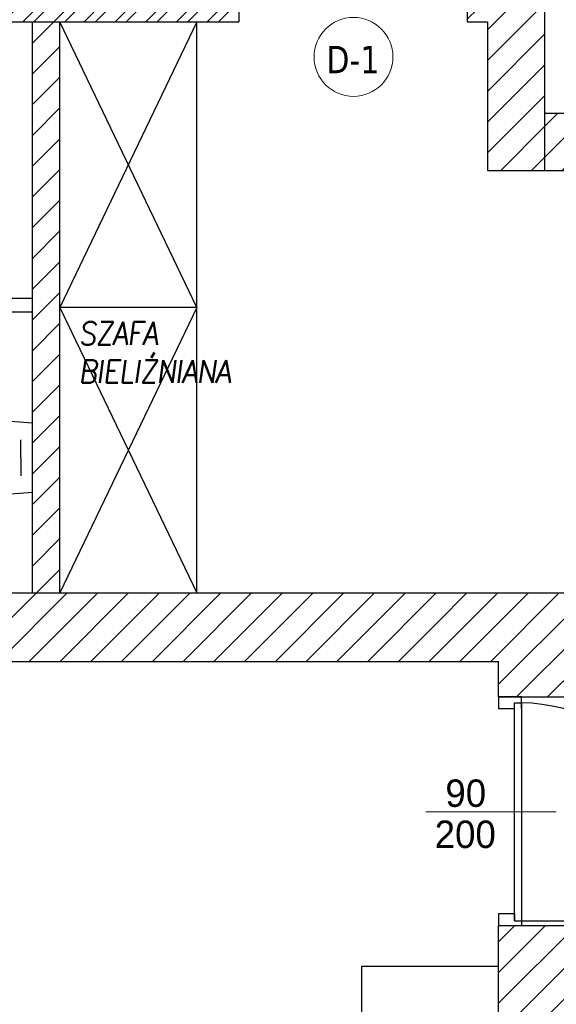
# Model space of a CAD drawing. Header units: millimetres. Extents: x -486876 to 553054, y -140324 to 834178.
# Tile 37 of 155: x -149076 to -146726, y 68368 to 72679. Entities that reach past the tile are written whole.
import ezdxf
from ezdxf.enums import TextEntityAlignment as Align

# ---------------------------------------------------------------- set-up
doc = ezdxf.new("R2010")
doc.units = ezdxf.units.MM
doc.linetypes.add('DASH2', pattern=[0.75, 0.5, -0.25])
for name, color, linetype, lineweight in [('_XREF', 252, 'DASH2', 13), ('XREF$0$okna', 8, 'Continuous', 20), ('XREF$0$ściana nośna', 8, 'Continuous', 30)]:
    doc.layers.add(name, color=color, linetype=linetype, lineweight=lineweight)
for name, color, linetype in [('XREF$0$ArchiCAD', 8, 'Continuous'), ('XREF$0$DRZWI', 8, 'Continuous'), ('XREF$0$MEBLE', 8, 'Continuous'), ('XREF$0$MEBLE_ŁAZIENKOWE_I_KUCHENNE', 8, 'Continuous'), ('XREF$0$nowe ściany', 8, 'Continuous'), ('XREF$0$OPIS', 8, 'Continuous'), ('XREF$0$Ppoż', 20, 'Continuous'), ('XREF$0$WYPEŁNIENIA', 8, 'Continuous')]:
    doc.layers.add(name, color=color, linetype=linetype)
doc.styles.add('XREF$0$APLUS', font='arial.ttf', dxfattribs={"width": 0.6})
doc.styles.add('XREF$0$GENERATED_STYLE_1', font='txt')
doc.styles.add('XREF$0$Standard', font='arial.ttf')
doc.styles.add('XREF$0$Verdana 0.8', font='verdana.ttf', dxfattribs={"width": 0.8})
pattern_1 = [(45, (-52999.899, 13162.694), (-6.7351921, 6.7351921), [])]
pattern_2 = [(45, (428.967, 8619.944), (-6.735192, 6.735192), [])]

# ---------------------------------------------------------------- blocks, each defined once
blk = doc.blocks.new('XREF$0$ubi012_r')
for p, q in [((-2.32, 33.16), (0, 0)), ((33.07, 33.16), (30.34, 0)), ((0.86, 16.83), (0.86, 29.35)), ((30.16, 29.17), (30.16, 16.83)), ((27.13, 13.79), (3.9, 13.79)), ((15.37, 5.06), (7.45, 5.06)), ((15.37, 5.06), (23.29, 5.06)), ((30.34, 0), (0, 0))]:
    blk.add_line(p, q)
for centre in [(3.9, 16.83), (27.13, 16.83)]:
    blk.add_circle(centre, 0.506)
for centre, radius, start, end in [((16.19, 42.02), 15.54, 105.9445, 133.2542), ((15.37, 44.42), 13.01, 74.6148, 105.3852), ((14.56, 42.02), 15.54, 46.7458, 74.0555), ((20.78, 37.1), 22.27, 133.1777, 154.6258), ((16.63, 38.41), 17.03, 126.5259, 148.9267), ((15.64, 39.74), 15.37, 102.4946, 126.4967), ((15.32, 39.85), 12.81, 102.4946, 126.4967), ((15.46, 40.39), 14.7, 77.6333, 102.3667), ((15.17, 40.39), 12.25, 77.6333, 102.3667), ((15.02, 39.85), 12.81, 53.5033, 77.5054), ((15.28, 39.74), 15.37, 53.5033, 77.5054), ((14.28, 38.41), 17.03, 31.0733, 53.4741), ((9.97, 37.1), 22.27, 25.3742, 46.8223), ((16.15, 38.74), 14.19, 126.5259, 148.9267), ((14.19, 38.74), 14.19, 31.0733, 53.4741), ((27.53, 33.76), 29.8, 154.3733, 172.0149), ((18.1, 37.5), 18.76, 148.867, 169.8645), ((17.37, 37.98), 15.63, 148.867, 169.8645), ((12.97, 37.98), 15.63, 10.1355, 31.133), ((12.82, 37.5), 18.76, 10.1355, 31.133), ((3.22, 33.76), 29.8, 7.9851, 25.6267), ((18.81, 37.34), 19.49, 169.767, 190.233), ((17.96, 37.85), 16.24, 169.767, 190.233), ((12.37, 37.85), 16.24, 0, 10.233), ((12.1, 37.34), 19.49, 0, 10.233), ((30.81, 33.16), 33.13, 171.7845, 180.1077), ((17.37, 37.72), 15.63, 190.1355, 211.133), ((12.97, 37.72), 15.63, 328.867, 349.8645), ((12.37, 37.85), 16.24, 349.767, 0), ((12.1, 37.34), 19.49, 349.767, 0), ((-0.06, 33.16), 33.13, 0, 8.2155), ((15.63, 36.6), 16.22, 189.6364, 202.7205), ((-1.67, 29.35), 2.53, 0, 22.7205), ((-13.89, 43.27), 46.14, 343.1585, 348.2524), ((16.15, 36.96), 14.19, 211.0733, 233.4741), ((14.19, 36.96), 14.19, 306.5259, 328.9267), ((32.69, 29.17), 2.53, 163.1585, 180), ((15.32, 35.85), 12.81, 233.5033, 257.5054), ((15.17, 35.31), 12.25, 257.6333, 282.3667), ((15.02, 35.85), 12.81, 282.4946, 306.4967), ((3.9, 16.83), 3.03, 180, 270), ((27.13, 16.83), 3.03, 270, 0)]:
    blk.add_arc(centre, radius, start, end)
blk = doc.blocks.new('XREF')
at = {"layer": 'XREF$0$WYPEŁNIENIA'}
h = blk.add_hatch(dxfattribs=at)
h.set_pattern_fill('ANSI31', color=256, scale=3)
h.set_pattern_definition(pattern_1)
h.paths.add_polyline_path([(4126.56, 10461.95), (4096.56, 10461.95), (4096.56, 10361.95), (4126.56, 10361.95)])
h.paths.add_polyline_path([(4126.56, 10611.78), (4163.74, 10611.78), (4163.74, 10651.78), (4010.02, 10651.78), (4010.02, 10611.78), (4096.56, 10611.78), (4096.56, 10449.13), (3796.56, 10449.13), (3796.56, 10437.13), (4096.56, 10437.13), (4096.56, 10461.95), (4126.56, 10461.95)])
h.paths.add_polyline_path([(4411.55, 10651.78), (4273.74, 10651.78), (4273.74, 10611.78), (4276.69, 10611.78), (4276.69, 10592.01), (4276.71, 10592), (4277.17, 10591.92), (4277.72, 10591.89), (4277.72, 10570.63), (4277.72, 10549.37), (4276.69, 10517.32), (4301.69, 10517.32), (4301.69, 10611.78), (4411.55, 10611.78)])
h.paths.add_polyline_path([(4482.24, 10651.78), (4411.55, 10651.78), (4411.55, 10611.78), (4482.24, 10611.78)])
h.paths.add_polyline_path([(4630.16, 10651.78), (4592.24, 10651.78), (4592.24, 10611.78), (4630.16, 10611.78)])
h.paths.add_polyline_path([(4924.68, 10651.78), (4740.16, 10651.78), (4740.16, 10611.78), (4771.69, 10611.78), (4771.69, 10309.78), (4796.69, 10309.78), (4796.69, 10381.78), (4796.69, 10391.78), (4796.69, 10611.78), (4924.68, 10611.78)])
h.paths.add_polyline_path([(3796.56, 9779.12), (3771.56, 9779.12), (3771.56, 9622.15), (3796.56, 9622.15)])
h.paths.add_polyline_path([(3796.56, 10506.94), (3784.56, 10506.94), (3766.56, 10506.94), (3766.56, 10276.78), (3796.56, 10276.78)])
h.paths.add_polyline_path([(4796.69, 10309.78), (4771.69, 10309.78), (4771.69, 10229.78), (4796.69, 10229.78)])
h.paths.add_polyline_path([(4796.69, 10229.78), (4771.69, 10229.78), (4771.69, 10186.78), (4762.89, 10186.78), (4762.89, 10161.78), (4771.69, 10161.78), (4771.69, 10096.78), (4783.69, 10096.78), (4796.69, 10096.78), (4796.69, 10121.78)])
h.paths.add_polyline_path([(4662.89, 10187.07), (4577.87, 10186.78), (4411.55, 10186.78), (4411.55, 10161.78), (4446.69, 10161.78), (4577.87, 10161.78), (4662.89, 10162.07)])
h = blk.add_hatch(dxfattribs=at)
h.set_pattern_fill('ANSI31', color=256, scale=3)
h.set_pattern_definition(pattern_1)
h.paths.add_polyline_path([(5376.11, 10651.78), (5336.75, 10651.78), (5336.75, 10611.78), (5376.11, 10611.78)])
h.paths.add_polyline_path([(5806.69, 10651.78), (5486.11, 10651.78), (5486.11, 10611.78), (5541.69, 10611.78), (5541.69, 10491.78), (5566.69, 10491.78), (5566.69, 10611.78), (5766.69, 10611.78), (5766.69, 10481.78), (5766.69, 10471.78), (5766.69, 10346.78), (5739.69, 10346.78), (5739.69, 10336.78), (5766.69, 10336.78), (5766.69, 10322.47), (5806.69, 10322.47)])
h.paths.add_polyline_path([(5566.69, 10391.78), (5556.69, 10391.78), (5541.69, 10391.78), (5541.69, 10295.78), (5566.69, 10295.78), (5566.69, 10336.78), (5739.69, 10336.78), (5739.69, 10346.78), (5566.69, 10346.78)])
h.paths.add_polyline_path([(5566.69, 10295.78), (5541.69, 10295.78), (5541.69, 10195.78), (5566.69, 10195.78)])
h.paths.add_polyline_path([(5558.62, 10157.37), (5572.62, 10157.37), (5572.62, 10143.37), (5558.62, 10143.37)], flags=16)
edge = h.paths.add_edge_path(flags=16)
edge.add_arc((5565.62, 10150.37), 7, 0, 360)
h.paths.add_polyline_path([(5806.69, 10212.47), (5766.69, 10212.47), (5766.69, 10121.78), (5688.72, 10121.78), (5688.72, 10096.78), (5766.69, 10096.78), (5766.69, 10027.67), (5806.69, 10027.67), (5806.69, 10029.35)])
h.paths.add_polyline_path([(5806.69, 9917.67), (5766.69, 9917.67), (5766.69, 9911.78), (5683.24, 9911.78), (5683.24, 9881.78), (5766.69, 9881.78), (5766.69, 9779.12), (5806.69, 9779.12)])
h.paths.add_polyline_path([(5157.25, 9881.78), (5142.25, 9881.78), (5141.56, 9712.78), (5141.56, 9656.78), (5141.56, 9631.78), (5156.56, 9631.78), (5156.56, 9712.78)])
h.paths.add_polyline_path([(5256.56, 9656.78), (5156.56, 9656.78), (5156.56, 9631.78), (5256.56, 9631.78)])
h.paths.add_polyline_path([(5451.56, 9666.86), (5426.56, 9666.86), (5426.56, 9656.78), (5256.56, 9656.78), (5256.56, 9631.78), (5426.56, 9631.78), (5451.56, 9631.78)])
h.paths.add_polyline_path([(5806.69, 9779.12), (5766.69, 9779.12), (5766.69, 9756.28), (5806.69, 9756.28)])
h.paths.add_polyline_path([(5806.69, 9563.42), (5766.69, 9563.42), (5766.69, 9361.43), (5605.18, 9361.43), (5605.18, 9321.43), (5766.69, 9321.43), (5766.69, 9268.64), (5806.69, 9268.64)])
h.paths.add_polyline_path([(5806.69, 9646.28), (5766.69, 9646.28), (5766.69, 9563.42), (5806.69, 9563.42)])
h.paths.add_polyline_path([(5495.18, 9361.43), (5463.86, 9361.43), (5451.56, 9361.43), (5451.56, 9481.78), (5426.56, 9481.78), (5426.56, 9361.43), (5366.74, 9361.43), (5366.74, 9321.43), (5495.18, 9321.43)])
h.paths.add_polyline_path([(5256.74, 9361.43), (4971.58, 9361.43), (4971.58, 9321.43), (5256.74, 9321.43)])
h.paths.add_polyline_path([(4861.58, 9361.43), (4816.56, 9361.43), (4816.56, 9450.58), (4776.56, 9450.58), (4776.56, 9361.43), (4714.92, 9361.43), (4714.92, 9321.43), (4861.58, 9321.43)])
h.paths.add_polyline_path([(4604.92, 9361.43), (4411.55, 9361.43), (4411.55, 9321.43), (4604.92, 9321.43)])
h.paths.add_polyline_path([(4411.55, 9361.43), (4406.56, 9361.43), (4406.56, 9411.43), (4366.56, 9411.43), (4366.56, 9361.43), (4171.56, 9361.43), (4171.56, 9321.43), (4411.55, 9321.43)])
h.paths.add_polyline_path([(4816.56, 9631.78), (5021.56, 9631.78), (5021.56, 9656.78), (4816.56, 9656.78), (4816.56, 9766.19), (4776.56, 9766.19), (4776.56, 9563.42), (4816.56, 9563.42)])
h.paths.add_polyline_path([(4816.56, 9563.42), (4776.56, 9563.42), (4776.56, 9510.58), (4816.56, 9510.58)])
h.paths.add_polyline_path([(5806.69, 9158.64), (5766.69, 9158.64), (5766.69, 9112.7), (5806.69, 9112.7)])
h.paths.add_polyline_path([(4783.69, 9911.78), (4771.69, 9911.78)])
h.paths.add_polyline_path([(4886.69, 10121.78), (4796.69, 10121.78), (4796.69, 10096.78), (4886.69, 10096.78)])
h.paths.add_polyline_path([(5434.52, 10096.78), (5434.52, 10121.78), (5409.69, 10121.78), (5409.81, 10096.78)])
h.paths.add_polyline_path([(5535.02, 10121.78), (5535.02, 10108.85), (5535.02, 10108.85), (5535.02, 10096.78), (5588.72, 10096.78), (5588.72, 10121.78), (5575.42, 10121.78), (5575.42, 10162.36), (5566.69, 10162.36), (5566.69, 10195.78), (5541.69, 10195.78), (5541.69, 10121.78)])
h = blk.add_hatch(dxfattribs=at)
h.set_pattern_fill('ANSI31', color=256, scale=3)
h.set_pattern_definition(pattern_2)
h.paths.add_polyline_path([(5131.69, 10611.78), (5226.75, 10611.78), (5226.75, 10651.78), (5034.68, 10651.78), (5034.68, 10611.78), (5106.69, 10611.78), (5106.69, 10492.03), (5131.69, 10480.17)])
h.paths.add_polyline_path([(5131.69, 10480.17), (5106.69, 10492.03), (5106.69, 10431.78), (4986.69, 10431.78), (4986.69, 10329.91), (4986.69, 10317.78), (4996.69, 10317.78), (4996.69, 10329.91), (4996.69, 10421.78), (5106.69, 10421.78), (5106.69, 10121.78), (4996.69, 10121.78), (4996.69, 10217.78), (4986.69, 10217.78), (4986.69, 10096.78), (5106.69, 10096.78), (5106.69, 10080.78), (5131.69, 10080.78), (5131.69, 10096.78), (5309.81, 10096.78), (5309.81, 10121.78), (5167.64, 10121.78), (5167.64, 10167.09), (5131.69, 10167.09)])
h.paths.add_polyline_path([(5138.63, 10159.36), (5152.63, 10159.36), (5152.63, 10145.36), (5138.63, 10145.36)], flags=16)
h.paths.add_polyline_path([(5138.63, 10138.66), (5152.63, 10138.66), (5152.63, 10124.66), (5138.63, 10124.66)], flags=16)
h.paths.add_polyline_path([(5342.2, 9911.78), (5131.69, 9911.78), (5131.69, 9927.78), (5106.69, 9927.78), (5106.69, 9911.78), (4754.5, 9911.78), (4743.77, 9881.78), (4776.56, 9881.78), (4776.56, 9866.19), (4786.56, 9866.19), (4816.56, 9866.19), (4816.56, 9881.78), (5141.56, 9881.78), (5156.56, 9881.78), (5336.01, 9881.78)])
h.paths.add_polyline_path([(5139.23, 9902.34), (5153.23, 9902.34), (5153.23, 9888.34), (5139.23, 9888.34)], flags=16)
h.paths.add_polyline_path([(5583.24, 9911.78), (5342.2, 9911.78), (5336.01, 9881.78), (5426.56, 9881.78), (5426.56, 9766.86), (5451.56, 9766.86), (5451.56, 9821.78), (5566.69, 9821.78), (5566.69, 9881.78), (5583.24, 9881.78)])
h.paths.add_polyline_path([(5504.63, 9871.77), (5518.63, 9871.77), (5518.63, 9857.77), (5504.63, 9857.77)], flags=16)
h.paths.add_polyline_path([(5518.63, 9864.77, -1), (5504.63, 9864.77, -1)], flags=16)
h = blk.add_hatch(dxfattribs=at)
h.set_pattern_fill('ANSI31', color=256, scale=3)
h.set_pattern_definition(pattern_2)
h.paths.add_polyline_path([(4754.5, 9911.78), (4436.69, 9911.78), (4301.69, 9911.78), (4301.69, 9928.55), (4289.69, 9928.55), (4276.69, 9928.55), (4276.69, 9911.78), (4236.56, 9911.78), (4236.56, 9881.78), (4353.56, 9881.78), (4353.56, 9806.78), (4366.56, 9806.78), (4366.56, 9731.78), (4406.56, 9731.78), (4406.56, 9881.78), (4743.77, 9881.78)])
h.paths.add_polyline_path([(4398.45, 9880.08), (4398.45, 9866.08), (4384.45, 9866.08), (4384.45, 9880.08)], flags=16)
h.paths.add_polyline_path([(4398.45, 9856.69), (4398.45, 9842.69), (4384.45, 9842.69), (4384.45, 9856.69)], flags=16)
h.paths.add_polyline_path([(4301.69, 10120.07), (4276.69, 10120.07), (4276.69, 10028.55), (4301.69, 10028.55), (4301.69, 10031.78), (4301.69, 10034.78)])
h.paths.add_polyline_path([(4276.69, 10110.27), (4239.02, 10110.27), (4239.02, 10098.27), (4276.69, 10098.27)])
h.paths.add_polyline_path([(4139.02, 10110.27), (4135.8, 10110.27), (4126.56, 10110.27), (4126.56, 10098.27), (4139.02, 10098.27)])
h.paths.add_polyline_path([(4452.42, 10061.29), (4444.42, 10061.29), (4444.42, 10018.45), (4452.42, 10018.45)])
h.paths.add_polyline_path([(4452.42, 9931.39), (4444.42, 9931.39), (4444.42, 9911.78), (4452.42, 9911.78)])
h.paths.add_polyline_path([(4584.42, 10161.78), (4577.87, 10161.78), (4572.42, 10161.78), (4572.42, 9911.78), (4584.42, 9911.78)])
h.paths.add_polyline_path([(4452.42, 10161.78), (4446.69, 10161.78), (4444.42, 10161.78), (4444.42, 10148.35), (4452.42, 10148.35)])
h.paths.add_polyline_path([(4301.69, 10417.32), (4276.69, 10417.32), (4276.69, 10166.69), (4280.64, 10166.69), (4280.64, 10210.85), (4376.16, 10210.85), (4376.16, 10166.69), (4280.64, 10166.69), (4276.69, 10166.69), (4276.69, 10157.57), (4301.69, 10157.57), (4301.69, 10161.78), (4446.69, 10161.78), (4452.42, 10161.78), (4577.87, 10161.78), (4584.42, 10161.78), (4662.89, 10161.78), (4662.89, 10186.78), (4577.87, 10186.78), (4396.69, 10186.78), (4396.69, 10246.78), (4301.69, 10246.78)])
h.paths.add_polyline_path([(4335.14, 10233.4), (4349.14, 10233.4), (4349.14, 10219.4), (4335.14, 10219.4)], flags=16)
h.paths.add_polyline_path([(4363.29, 10233.4), (4391.29, 10233.4), (4391.29, 10219.4), (4363.29, 10219.4)], flags=16)
h.paths.add_polyline_path([(4279.66, 10288.77), (4298.73, 10288.77), (4298.73, 10302.27), (4279.66, 10302.27)], flags=24)
h.paths.add_polyline_path([(4376.91, 10145.96), (4376.91, 10164.17), (4363.41, 10164.17), (4363.41, 10145.96)], flags=9)
at = {"layer": 'XREF$0$DRZWI'}
for points in [[(4786.56, 9861.19), (4786.56, 9866.19), (4776.56, 9866.19), (4776.56, 9861.19)], [(4776.56, 9861.19), (4783.47, 9861.19)], [(4783.56, 9768.19), (4783.56, 9863.69), (4786.56, 9863.69), (4786.56, 9863.69), (4786.64, 9766.19)], [(4783.56, 9771.19), (4776.56, 9771.19), (4776.56, 9766.19)], [(4783.56, 9771.19), (4783.56, 9768.19), (4873.56, 9768.19), (4873.56, 9768.19)]]:
    blk.add_lwpolyline(points, dxfattribs=at)
blk.add_arc((4783.61, 9773.63), 90.11, 356.5388, 88.128, dxfattribs=at)
at = {"layer": 'XREF$0$MEBLE'}
for p, q in [((4644.42, 10036.78), (4584.42, 10161.78)), ((4644.42, 10161.78), (4584.42, 10036.78)), ((4644.42, 9911.78), (4644.42, 10161.78)), ((4644.42, 10036.78), (4584.42, 10036.78)), ((4584.42, 10036.78), (4644.42, 9911.78)), ((4644.42, 10036.78), (4584.42, 9911.78)), ((4776.56, 9748.23), (4716.56, 9748.23)), ((4716.56, 9748.23), (4716.56, 9361.43))]:
    blk.add_line(p, q, dxfattribs=at)
at = {"layer": 'XREF$0$nowe ściany'}
for p, q in [((4662.89, 10186.78), (4662.89, 10161.78)), ((4762.89, 10186.78), (4762.89, 10161.78)), ((4572.42, 9911.78), (4572.42, 10161.78)), ((4584.42, 9911.78), (4584.42, 10161.78)), ((4796.69, 10121.78), (4796.69, 10096.78)), ((4452.42, 10040.78), (4572.42, 10040.78)), ((4452.42, 10034.78), (4572.42, 10034.78)), ((4776.56, 9866.19), (4816.56, 9866.19)), ((4776.56, 9766.19), (4816.56, 9766.19))]:
    blk.add_line(p, q, dxfattribs=at)
at = {"layer": 'XREF$0$okna'}
blk.add_lwpolyline([(4744.71, 9815.94), (4801.83, 9815.94)], dxfattribs=at)
blk.add_circle((4713.03, 10146.46), 17.28, dxfattribs=at)
at = {"layer": 'XREF$0$ściana nośna'}
for p, q in [((4796.69, 10229.78), (4796.69, 10121.78)), ((4446.69, 10161.78), (4577.87, 10161.78)), ((4577.87, 10161.78), (4662.89, 10161.78)), ((4762.89, 10161.78), (4771.69, 10161.78)), ((4771.69, 10161.78), (4771.69, 10096.78)), ((4796.69, 10121.78), (4886.69, 10121.78)), ((4771.69, 10096.78), (4886.69, 10096.78)), ((4436.69, 9911.78), (5106.69, 9911.78)), ((4406.56, 9881.78), (4776.56, 9881.78)), ((4776.56, 9866.19), (4776.56, 9881.78)), ((4776.56, 9510.58), (4776.56, 9766.19))]:
    blk.add_line(p, q, dxfattribs=at)
at = {"layer": 'XREF$0$MEBLE_ŁAZIENKOWE_I_KUCHENNE', "ltscale": 1.2, "xscale": -1, "rotation": 89.99999999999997}
blk.add_blockref('XREF$0$ubi012_r', (4572.42, 9986.27), dxfattribs=at)
at = {"style": 'XREF$0$APLUS'}
blk.add_attdef('165', text='', height=12.94, rotation=90, dxfattribs=at).set_placement((5850.28, 4086.91), align=Align.TOP_CENTER)
blk.add_attdef('70', text='', height=12.94, rotation=90, dxfattribs=at).set_placement((5846.74, 4087.03), align=Align.BOTTOM_CENTER)
at = {"layer": 'XREF$0$ArchiCAD', "style": 'XREF$0$GENERATED_STYLE_1'}
for s, p in [('90', (4753.28, 9814.48)), ('200', (4748.59, 9796.47))]:
    blk.add_text(s, height=12, rotation=0, dxfattribs=at).set_placement(p, align=Align.BOTTOM_LEFT)
at = {"layer": 'XREF$0$DRZWI', "style": 'XREF$0$APLUS'}
for tag, height, p in [('90', 10.59, (3968.05, 17970.78)), ('90', 10.59, (4273.69, 17907.63)), ('90', 10.59, (4647.11, 17907.63)), ('90', 10.59, (4995.74, 17907.63)), ('90', 10.59, (5345.01, 17907.63)), ('90', 8.24, (3625.86, 17450.53)), ('90', 8.24, (4282.58, 17436.64)), ('90', 8.24, (4577.82, 17436.64)), ('90', 8.24, (5003.12, 17436.64)), ('90', 8.24, (5300.95, 17436.64)), ('90', 8.24, (5625.63, 17350.96)), ('110', 12.94, (3772.73, 10725.01)), ('100', 12.94, (3763.85, 10003.38)), ('90', 10.59, (3383.41, 9921.97)), ('83', 10.59, (4118.73, 4184.03))]:
    blk.add_attdef(tag, text='', height=height, dxfattribs=at).set_placement(p, align=Align.BOTTOM_CENTER)
for tag, height, p in [('200', 10.59, (3967.95, 17967.89)), ('200', 10.59, (4273.59, 17904.74)), ('200', 10.59, (4647.01, 17904.74)), ('200', 10.59, (4995.64, 17904.74)), ('200', 10.59, (5344.91, 17904.74)), ('200', 8.24, (3625.86, 17448.28)), ('200', 8.24, (4282.58, 17434.39)), ('200', 8.24, (4577.82, 17434.39)), ('200', 8.24, (5003.12, 17434.39)), ('200', 8.24, (5300.95, 17434.39)), ('200', 8.24, (5625.63, 17348.71)), ('210', 12.94, (3772.6, 10721.48)), ('200', 12.94, (3763.85, 9999.84)), ('200', 10.59, (3383.31, 9919.08)), ('178', 10.59, (4118.62, 4181.14))]:
    blk.add_attdef(tag, text='', height=height, dxfattribs=at).set_placement(p, align=Align.TOP_CENTER)
for tag, height, p in [('205', 10.59, (4204.92, 17787.31)), ('210', 10.59, (5722.65, 17787.31)), ('210', 12.94, (4044.07, 17776.19)), ('210', 12.94, (4602.86, 17776.83)), ('210', 12.94, (4951.5, 17776.83)), ('210', 12.94, (5300.98, 17776.83)), ('210', 12.94, (3579.16, 17557.04)), ('210', 12.94, (3935.88, 17557.04)), ('210', 12.94, (4219.13, 17557.04)), ('210', 12.94, (4633.7, 17557.04)), ('210', 12.94, (4958.43, 17557.04)), ('210', 12.94, (5356.84, 17557.04)), ('210', 12.94, (5615.9, 17557.04)), ('200', 11.76, (4716.1, 10187.15)), ('200', 11.76, (4936.97, 10128.95)), ('200', 11.76, (5363.02, 10117.1)), ('210', 13.53, (3475.75, 9987.9)), ('170', 11.76, (4209.38, 4035.73))]:
    blk.add_attdef(tag, text='', height=height, rotation=90, dxfattribs=at).set_placement(p, align=Align.TOP_CENTER)
for tag, height, p in [('100', 10.59, (5719.75, 17787.41)), ('96', 10.59, (4202.03, 17787.41)), ('100', 12.94, (4040.53, 17776.32)), ('100', 12.94, (4599.33, 17776.96)), ('100', 12.94, (4947.96, 17776.96)), ('100', 12.94, (5297.45, 17776.96)), ('100', 12.94, (3575.63, 17557.16)), ('100', 12.94, (3932.34, 17557.16)), ('100', 12.94, (4215.59, 17557.16)), ('100', 12.94, (4630.17, 17557.16)), ('100', 12.94, (4954.89, 17557.16)), ('100', 12.94, (5353.3, 17557.16)), ('100', 12.94, (5612.36, 17557.16)), ('90', 11.76, (4712.89, 10187.26)), ('90', 11.76, (4933.75, 10129.07)), ('90', 11.76, (5359.81, 10117.21)), ('120', 13.53, (3472.06, 9987.9)), ('90', 11.76, (4206.17, 4035.84))]:
    blk.add_attdef(tag, text='', height=height, rotation=90, dxfattribs=at).set_placement(p, align=Align.BOTTOM_CENTER)
at = {"layer": 'XREF$0$OPIS', "insert": (4592.69, 10030.4), "char_height": 10, "attachment_point": 1, "style": 'XREF$0$Standard'}
blk.add_mtext_dynamic_manual_height_columns('\\A1;{\\Fromans|c238;\\Q8;\\W0.9;\\T0.95;SZAFA\\PBIELIŹNIANA}', width=186.5748, gutter_width=1, heights=[0], dxfattribs=at)
at = {"layer": 'XREF$0$Ppoż', "style": 'XREF$0$Verdana 0.8', "width": 0.8}
blk.add_text('D-1', height=12, rotation=360, dxfattribs=at).set_placement((4712.76, 10145.28), align=Align.MIDDLE_CENTER)

msp = doc.modelspace()

# ---------------------------------------------------------------- block references
at = {"layer": '_XREF', "xscale": 10, "yscale": 10, "zscale": 10}
msp.add_blockref('XREF', (-194744.7507, -28948.20066), dxfattribs=at)

doc.saveas('drawing.dxf')
